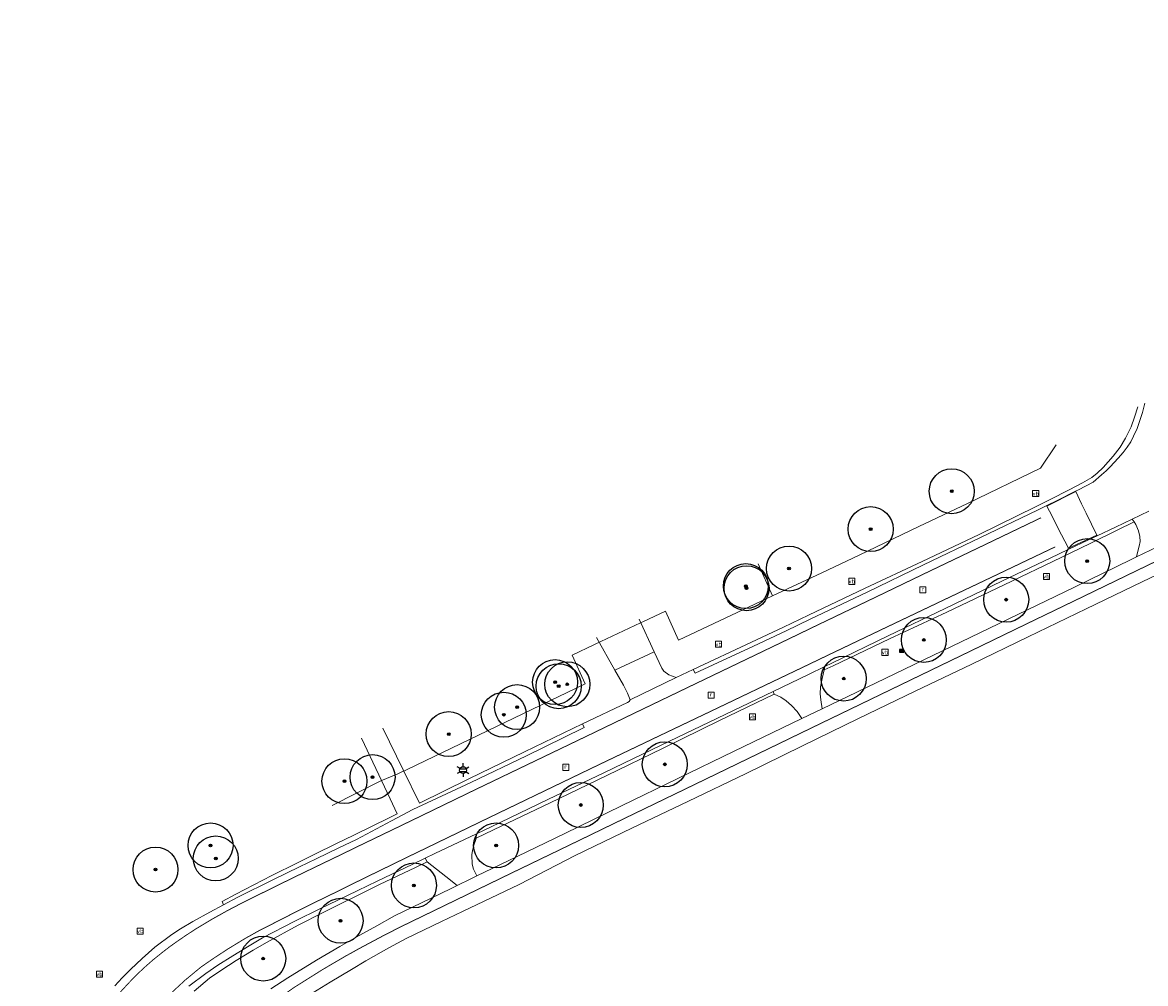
# Model space of a CAD drawing. Header units: metres. Extents: x 158617 to 160793, y 403981 to 406120.
# Tile 5 of 36: x 158658 to 158783, y 404268 to 404375. Entities that reach past the tile are written whole.
import ezdxf
from ezdxf.enums import TextEntityAlignment as Align

# ---------------------------------------------------------------- set-up
doc = ezdxf.new("R2010")
doc.units = ezdxf.units.M
doc.linetypes.add('VW-11_STREEP', pattern=[2, 1, -1])
doc.linetypes.add('VW-30270_STREEP', pattern=[3, 0.3, -2.7])
doc.layers.get('0').update_dxf_attribs({"color": 151})
for name, color, linetype, lineweight in [('B-WE-GR-BOOM-S', 90, 'Continuous', 25), ('B-WE-IE-MEUBILAIR_WEGMEUBILAIR_LICHTMAST-S', 7, 'Continuous', 25), ('B-WE-IE-MEUBILAIR_WEGMEUBILAIR_VERKEERSBORD-S', 7, 'Continuous', 25), ('B-WE-IE-TERREINAFSCHEIDING_DOORGANG-O', 210, 'Continuous', 18), ('B-WE-IE-TERREINAFSCHEIDING_KUNSTMATIG_HEKWERK-G', 20, 'IE-TERREINAFSCHEIDING_KUNSTMATIG-SO', 18), ('B-WE-RI-GWA_RIOOLPUT-S', 30, 'Continuous', 25), ('B-WE-VH-DREMPEL-O', 30, 'Continuous', 18), ('B-WE-VH-KANTVERHARDING-O', 60, 'Continuous', 18), ('B-WE-VH-MATERIAALGRENS-O', 7, 'Continuous', 18), ('B-WE-VH-VERHARDING_ASFALT-O', 252, 'Continuous', 18), ('B-WE-VW-BEWEGWIJZERING-S', 7, 'Continuous', 25), ('B-WE-VW-MARKERING_LANGS_STREEP-O', 7, 'Continuous', 18), ('B-WE-VW-MARKERING_LANGS_STREEP_11_010-G', 7, 'VW-11_STREEP', 13), ('B-WE-VW-MARKERING_LANGS_STREEP_30270_010-G', 7, 'VW-30270_STREEP', 13)]:
    doc.layers.add(name, color=color, linetype=linetype, lineweight=lineweight)
doc.styles.add('NLCS-ISO', font='NLCS-ISO.TTF')
doc.linetypes.add('IE-TERREINAFSCHEIDING_KUNSTMATIG-SO', pattern='A,4,[82,NLCS.SHX,S=0.75,R=90,X=0,Y=0],4,-2', length=10)

# ---------------------------------------------------------------- blocks, each defined once
blk = doc.blocks.new('SRI-PUT_INSPECTIEPUT_RIOOLPUT-SO')
at = {"color": 0, "linetype": 'ByBlock', "lineweight": 18}
blk.add_lwpolyline([(-1.12, -1.12), (1.12, -1.12), (1.12, 1.12), (-1.12, 1.12)], close=True, dxfattribs=at)
at = {"color": 0, "linetype": 'ByBlock', "lineweight": 18, "style": 'NLCS-ISO'}
blk.add_text('r', height=1.5, dxfattribs=at).set_placement((0, 0.28), align=Align.MIDDLE_CENTER)
blk = doc.blocks.new('SVW-BEWEGWIJZERING-SO')
h = blk.add_hatch(color=256)
h.dxf.hatch_style = 1
h.paths.add_polyline_path([(0.5, 1.3, 0.641711), (0.2, 1.2), (0.2, 0.6, -0.414214), (0.1, 0.4), (-1.8, 0.4, 0.414214), (-2, 0.2), (-2, 0), (-2, -0.2, 0.414214), (-1.8, -0.4), (0.1, -0.4, -0.414214), (0.2, -0.6), (0.2, -1.2, 0.641711), (0.5, -1.3), (1.9, -0.1, 0.458311), (1.9, 0.1)])
blk.add_lwpolyline([(-2.3, -1.5), (2.3, -1.5, 0.414214), (2.5, -1.3), (2.5, 1.3, 0.414214), (2.3, 1.5), (-2.3, 1.5, 0.414214), (-2.5, 1.3), (-2.5, -1.3, 0.414214)], format="xyb", close=True)
blk.add_lwpolyline([(-1.8, 0.4, 0.414214), (-2, 0.2), (-2, 0), (-2, -0.2, 0.414214), (-1.8, -0.4), (0.1, -0.4, -0.414214), (0.2, -0.6), (0.2, -1.2, 0.641711), (0.5, -1.3), (1.9, -0.1, 0.458311), (1.9, 0.1), (0.5, 1.3, 0.641711), (0.2, 1.2), (0.2, 0.6, -0.414214), (0.1, 0.4), (-1.8, 0.4)], format="xyb")
blk = doc.blocks.new('B-SIE-WEG_LICHTMAST-SO')
at = {"ltscale": 0.1}
for p, q in [((-1.1, 0.63), (-2.19, 1.27)), ((0, 1.27), (0, 2.53)), ((1.1, 0.63), (2.19, 1.27)), ((-1.1, -0.63), (-2.19, -1.27)), ((0, -1.27), (0, -2.53)), ((1.1, -0.63), (2.19, -1.27))]:
    blk.add_line(p, q, dxfattribs=at)
at = {"flags": 128}
for points in [[(-1.16, 0.5), (1.16, 0.5)], [(-1.16, -0.5), (1.16, -0.5)]]:
    blk.add_lwpolyline(points, dxfattribs=at)
at = {"ltscale": 0.1}
blk.add_circle((0, 0), 1.27, dxfattribs=at)
at = {"style": 'NLCS-ISO'}
blk.add_attdef('TYPE', text='', height=1.8, dxfattribs=at).set_placement((0, 2.53), align=Align.BOTTOM_CENTER)
blk = doc.blocks.new('SIE-WEG_VERKEERSBORD-SO')
at = {"color": 0, "linetype": 'ByBlock', "lineweight": 18}
blk.add_lwpolyline([(-1.125, -1.125), (1.125, -1.125), (1.125, 1.125), (-1.125, 1.125)], close=True, dxfattribs=at)
at = {"color": 0, "linetype": 'ByBlock', "lineweight": 18, "style": 'NLCS-ISO'}
blk.add_text('vb', height=1.5, dxfattribs=at).set_placement((0, 0), align=Align.MIDDLE_CENTER)
blk = doc.blocks.new('SGR-BOOM_01-flat-177')
at = {"layer": 'B-WE-GR-BOOM-S', "ltscale": 0.1}
h = blk.add_hatch(color=256, dxfattribs=at)
edge = h.paths.add_edge_path()
edge.add_arc((0, 0), 0.15, 0, 360)
at = {"layer": 'B-WE-GR-BOOM-S'}
for radius in [2.5, 0.045]:
    blk.add_circle((0, 0), radius, dxfattribs=at)
at = {"layer": 'B-WE-GR-BOOM-S', "ltscale": 0.1}
blk.add_circle((0, 0), 0.15, dxfattribs=at)
blk = doc.blocks.new('SGR-BOOM_01-flat-178')
at = {"layer": 'B-WE-GR-BOOM-S', "ltscale": 0.1}
h = blk.add_hatch(color=256, dxfattribs=at)
edge = h.paths.add_edge_path()
edge.add_arc((0, 0), 0.15, 0, 360)
at = {"layer": 'B-WE-GR-BOOM-S'}
for radius in [2.5, 0.045]:
    blk.add_circle((0, 0), radius, dxfattribs=at)
at = {"layer": 'B-WE-GR-BOOM-S', "ltscale": 0.1}
blk.add_circle((0, 0), 0.15, dxfattribs=at)
blk = doc.blocks.new('SGR-BOOM_01-flat-179')
at = {"layer": 'B-WE-GR-BOOM-S', "ltscale": 0.1}
h = blk.add_hatch(color=256, dxfattribs=at)
edge = h.paths.add_edge_path()
edge.add_arc((0, 0), 0.15, 0, 360)
at = {"layer": 'B-WE-GR-BOOM-S'}
for radius in [2.5, 0.045]:
    blk.add_circle((0, 0), radius, dxfattribs=at)
at = {"layer": 'B-WE-GR-BOOM-S', "ltscale": 0.1}
blk.add_circle((0, 0), 0.15, dxfattribs=at)
blk = doc.blocks.new('SGR-BOOM_01-flat-180')
at = {"layer": 'B-WE-GR-BOOM-S', "ltscale": 0.1}
h = blk.add_hatch(color=256, dxfattribs=at)
edge = h.paths.add_edge_path()
edge.add_arc((0, 0), 0.15, 0, 360)
at = {"layer": 'B-WE-GR-BOOM-S'}
for radius in [2.5, 0.045]:
    blk.add_circle((0, 0), radius, dxfattribs=at)
at = {"layer": 'B-WE-GR-BOOM-S', "ltscale": 0.1}
blk.add_circle((0, 0), 0.15, dxfattribs=at)
blk = doc.blocks.new('SGR-BOOM_01-flat-181')
at = {"layer": 'B-WE-GR-BOOM-S', "ltscale": 0.1}
h = blk.add_hatch(color=256, dxfattribs=at)
edge = h.paths.add_edge_path()
edge.add_arc((0, 0), 0.15, 0, 360)
at = {"layer": 'B-WE-GR-BOOM-S'}
for radius in [2.5, 0.045]:
    blk.add_circle((0, 0), radius, dxfattribs=at)
at = {"layer": 'B-WE-GR-BOOM-S', "ltscale": 0.1}
blk.add_circle((0, 0), 0.15, dxfattribs=at)
blk = doc.blocks.new('SGR-BOOM_01-flat-182')
at = {"layer": 'B-WE-GR-BOOM-S', "ltscale": 0.1}
h = blk.add_hatch(color=256, dxfattribs=at)
edge = h.paths.add_edge_path()
edge.add_arc((0, 0), 0.15, 0, 360)
at = {"layer": 'B-WE-GR-BOOM-S'}
for radius in [2.5, 0.045]:
    blk.add_circle((0, 0), radius, dxfattribs=at)
at = {"layer": 'B-WE-GR-BOOM-S', "ltscale": 0.1}
blk.add_circle((0, 0), 0.15, dxfattribs=at)
blk = doc.blocks.new('SGR-BOOM_01-flat-183')
at = {"layer": 'B-WE-GR-BOOM-S', "ltscale": 0.1}
h = blk.add_hatch(color=256, dxfattribs=at)
edge = h.paths.add_edge_path()
edge.add_arc((0, 0), 0.15, 0, 360)
at = {"layer": 'B-WE-GR-BOOM-S'}
for radius in [2.5, 0.045]:
    blk.add_circle((0, 0), radius, dxfattribs=at)
at = {"layer": 'B-WE-GR-BOOM-S', "ltscale": 0.1}
blk.add_circle((0, 0), 0.15, dxfattribs=at)
blk = doc.blocks.new('SGR-BOOM_01-flat-184')
at = {"layer": 'B-WE-GR-BOOM-S', "ltscale": 0.1}
h = blk.add_hatch(color=256, dxfattribs=at)
edge = h.paths.add_edge_path()
edge.add_arc((0, 0), 0.15, 0, 360)
at = {"layer": 'B-WE-GR-BOOM-S'}
for radius in [2.5, 0.045]:
    blk.add_circle((0, 0), radius, dxfattribs=at)
at = {"layer": 'B-WE-GR-BOOM-S', "ltscale": 0.1}
blk.add_circle((0, 0), 0.15, dxfattribs=at)
blk = doc.blocks.new('SGR-BOOM_01-flat-185')
at = {"layer": 'B-WE-GR-BOOM-S', "ltscale": 0.1}
h = blk.add_hatch(color=256, dxfattribs=at)
edge = h.paths.add_edge_path()
edge.add_arc((0, 0), 0.15, 0, 360)
at = {"layer": 'B-WE-GR-BOOM-S'}
for radius in [2.5, 0.045]:
    blk.add_circle((0, 0), radius, dxfattribs=at)
at = {"layer": 'B-WE-GR-BOOM-S', "ltscale": 0.1}
blk.add_circle((0, 0), 0.15, dxfattribs=at)
blk = doc.blocks.new('SGR-BOOM_01-flat-186')
at = {"layer": 'B-WE-GR-BOOM-S', "ltscale": 0.1}
h = blk.add_hatch(color=256, dxfattribs=at)
edge = h.paths.add_edge_path()
edge.add_arc((0, 0), 0.15, 0, 360)
at = {"layer": 'B-WE-GR-BOOM-S'}
for radius in [2.5, 0.045]:
    blk.add_circle((0, 0), radius, dxfattribs=at)
at = {"layer": 'B-WE-GR-BOOM-S', "ltscale": 0.1}
blk.add_circle((0, 0), 0.15, dxfattribs=at)
blk = doc.blocks.new('SGR-BOOM_01-flat-187')
at = {"layer": 'B-WE-GR-BOOM-S', "ltscale": 0.1}
h = blk.add_hatch(color=256, dxfattribs=at)
edge = h.paths.add_edge_path()
edge.add_arc((0, 0), 0.15, 0, 360)
at = {"layer": 'B-WE-GR-BOOM-S'}
for radius in [2.5, 0.045]:
    blk.add_circle((0, 0), radius, dxfattribs=at)
at = {"layer": 'B-WE-GR-BOOM-S', "ltscale": 0.1}
blk.add_circle((0, 0), 0.15, dxfattribs=at)
blk = doc.blocks.new('SGR-BOOM_01-flat-188')
at = {"layer": 'B-WE-GR-BOOM-S', "ltscale": 0.1}
h = blk.add_hatch(color=256, dxfattribs=at)
edge = h.paths.add_edge_path()
edge.add_arc((0, 0), 0.15, 0, 360)
at = {"layer": 'B-WE-GR-BOOM-S'}
for radius in [2.5, 0.045]:
    blk.add_circle((0, 0), radius, dxfattribs=at)
at = {"layer": 'B-WE-GR-BOOM-S', "ltscale": 0.1}
blk.add_circle((0, 0), 0.15, dxfattribs=at)
blk = doc.blocks.new('SGR-BOOM_01-flat-189')
at = {"layer": 'B-WE-GR-BOOM-S', "ltscale": 0.1}
h = blk.add_hatch(color=256, dxfattribs=at)
edge = h.paths.add_edge_path()
edge.add_arc((0, 0), 0.15, 0, 360)
at = {"layer": 'B-WE-GR-BOOM-S'}
for radius in [2.5, 0.045]:
    blk.add_circle((0, 0), radius, dxfattribs=at)
at = {"layer": 'B-WE-GR-BOOM-S', "ltscale": 0.1}
blk.add_circle((0, 0), 0.15, dxfattribs=at)
blk = doc.blocks.new('SGR-BOOM_01-flat-190')
at = {"layer": 'B-WE-GR-BOOM-S', "ltscale": 0.1}
h = blk.add_hatch(color=256, dxfattribs=at)
edge = h.paths.add_edge_path()
edge.add_arc((0, 0), 0.15, 0, 360)
at = {"layer": 'B-WE-GR-BOOM-S'}
for radius in [2.5, 0.045]:
    blk.add_circle((0, 0), radius, dxfattribs=at)
at = {"layer": 'B-WE-GR-BOOM-S', "ltscale": 0.1}
blk.add_circle((0, 0), 0.15, dxfattribs=at)
blk = doc.blocks.new('SGR-BOOM_01-flat-191')
at = {"layer": 'B-WE-GR-BOOM-S', "ltscale": 0.1}
h = blk.add_hatch(color=256, dxfattribs=at)
edge = h.paths.add_edge_path()
edge.add_arc((0, 0), 0.15, 0, 360)
at = {"layer": 'B-WE-GR-BOOM-S'}
for radius in [2.5, 0.045]:
    blk.add_circle((0, 0), radius, dxfattribs=at)
at = {"layer": 'B-WE-GR-BOOM-S', "ltscale": 0.1}
blk.add_circle((0, 0), 0.15, dxfattribs=at)
blk = doc.blocks.new('SGR-BOOM_01-flat-192')
at = {"layer": 'B-WE-GR-BOOM-S', "ltscale": 0.1}
h = blk.add_hatch(color=256, dxfattribs=at)
edge = h.paths.add_edge_path()
edge.add_arc((0, 0), 0.15, 0, 360)
at = {"layer": 'B-WE-GR-BOOM-S'}
for radius in [2.5, 0.045]:
    blk.add_circle((0, 0), radius, dxfattribs=at)
at = {"layer": 'B-WE-GR-BOOM-S', "ltscale": 0.1}
blk.add_circle((0, 0), 0.15, dxfattribs=at)
blk = doc.blocks.new('SGR-BOOM_01-flat-193')
at = {"layer": 'B-WE-GR-BOOM-S', "ltscale": 0.1}
h = blk.add_hatch(color=256, dxfattribs=at)
edge = h.paths.add_edge_path()
edge.add_arc((0, 0), 0.15, 0, 360)
at = {"layer": 'B-WE-GR-BOOM-S'}
for radius in [2.5, 0.045]:
    blk.add_circle((0, 0), radius, dxfattribs=at)
at = {"layer": 'B-WE-GR-BOOM-S', "ltscale": 0.1}
blk.add_circle((0, 0), 0.15, dxfattribs=at)
blk = doc.blocks.new('SGR-BOOM_01-flat-194')
at = {"layer": 'B-WE-GR-BOOM-S', "ltscale": 0.1}
h = blk.add_hatch(color=256, dxfattribs=at)
edge = h.paths.add_edge_path()
edge.add_arc((0, 0), 0.15, 0, 360)
at = {"layer": 'B-WE-GR-BOOM-S'}
for radius in [2.5, 0.045]:
    blk.add_circle((0, 0), radius, dxfattribs=at)
at = {"layer": 'B-WE-GR-BOOM-S', "ltscale": 0.1}
blk.add_circle((0, 0), 0.15, dxfattribs=at)
blk = doc.blocks.new('SGR-BOOM_01-flat-195')
at = {"layer": 'B-WE-GR-BOOM-S', "ltscale": 0.1}
h = blk.add_hatch(color=256, dxfattribs=at)
edge = h.paths.add_edge_path()
edge.add_arc((0, 0), 0.15, 0, 360)
at = {"layer": 'B-WE-GR-BOOM-S'}
for radius in [2.5, 0.045]:
    blk.add_circle((0, 0), radius, dxfattribs=at)
at = {"layer": 'B-WE-GR-BOOM-S', "ltscale": 0.1}
blk.add_circle((0, 0), 0.15, dxfattribs=at)
blk = doc.blocks.new('SGR-BOOM_01-flat-196')
at = {"layer": 'B-WE-GR-BOOM-S', "ltscale": 0.1}
h = blk.add_hatch(color=256, dxfattribs=at)
edge = h.paths.add_edge_path()
edge.add_arc((0, 0), 0.15, 0, 360)
at = {"layer": 'B-WE-GR-BOOM-S'}
for radius in [2.5, 0.045]:
    blk.add_circle((0, 0), radius, dxfattribs=at)
at = {"layer": 'B-WE-GR-BOOM-S', "ltscale": 0.1}
blk.add_circle((0, 0), 0.15, dxfattribs=at)
blk = doc.blocks.new('SGR-BOOM_01-flat-197')
at = {"layer": 'B-WE-GR-BOOM-S', "ltscale": 0.1}
h = blk.add_hatch(color=256, dxfattribs=at)
edge = h.paths.add_edge_path()
edge.add_arc((0, 0), 0.15, 0, 360)
at = {"layer": 'B-WE-GR-BOOM-S'}
for radius in [2.5, 0.045]:
    blk.add_circle((0, 0), radius, dxfattribs=at)
at = {"layer": 'B-WE-GR-BOOM-S', "ltscale": 0.1}
blk.add_circle((0, 0), 0.15, dxfattribs=at)
blk = doc.blocks.new('SGR-BOOM_01-flat-198')
at = {"layer": 'B-WE-GR-BOOM-S', "ltscale": 0.1}
h = blk.add_hatch(color=256, dxfattribs=at)
edge = h.paths.add_edge_path()
edge.add_arc((0, 0), 0.15, 0, 360)
at = {"layer": 'B-WE-GR-BOOM-S'}
for radius in [2.5, 0.045]:
    blk.add_circle((0, 0), radius, dxfattribs=at)
at = {"layer": 'B-WE-GR-BOOM-S', "ltscale": 0.1}
blk.add_circle((0, 0), 0.15, dxfattribs=at)
blk = doc.blocks.new('SGR-BOOM_01-flat-199')
at = {"layer": 'B-WE-GR-BOOM-S', "ltscale": 0.1}
h = blk.add_hatch(color=256, dxfattribs=at)
edge = h.paths.add_edge_path()
edge.add_arc((0, 0), 0.15, 0, 360)
at = {"layer": 'B-WE-GR-BOOM-S'}
for radius in [2.5, 0.045]:
    blk.add_circle((0, 0), radius, dxfattribs=at)
at = {"layer": 'B-WE-GR-BOOM-S', "ltscale": 0.1}
blk.add_circle((0, 0), 0.15, dxfattribs=at)
blk = doc.blocks.new('SGR-BOOM_01-flat-200')
at = {"layer": 'B-WE-GR-BOOM-S', "ltscale": 0.1}
h = blk.add_hatch(color=256, dxfattribs=at)
edge = h.paths.add_edge_path()
edge.add_arc((0, 0), 0.15, 0, 360)
at = {"layer": 'B-WE-GR-BOOM-S'}
for radius in [2.5, 0.045]:
    blk.add_circle((0, 0), radius, dxfattribs=at)
at = {"layer": 'B-WE-GR-BOOM-S', "ltscale": 0.1}
blk.add_circle((0, 0), 0.15, dxfattribs=at)
blk = doc.blocks.new('SGR-BOOM_01-flat-201')
at = {"layer": 'B-WE-GR-BOOM-S', "ltscale": 0.1}
h = blk.add_hatch(color=256, dxfattribs=at)
edge = h.paths.add_edge_path()
edge.add_arc((0, 0), 0.15, 0, 360)
at = {"layer": 'B-WE-GR-BOOM-S'}
for radius in [2.5, 0.045]:
    blk.add_circle((0, 0), radius, dxfattribs=at)
at = {"layer": 'B-WE-GR-BOOM-S', "ltscale": 0.1}
blk.add_circle((0, 0), 0.15, dxfattribs=at)
blk = doc.blocks.new('SGR-BOOM_01-flat-202')
at = {"layer": 'B-WE-GR-BOOM-S', "ltscale": 0.1}
h = blk.add_hatch(color=256, dxfattribs=at)
edge = h.paths.add_edge_path()
edge.add_arc((0, 0), 0.15, 0, 360)
at = {"layer": 'B-WE-GR-BOOM-S'}
for radius in [2.5, 0.045]:
    blk.add_circle((0, 0), radius, dxfattribs=at)
at = {"layer": 'B-WE-GR-BOOM-S', "ltscale": 0.1}
blk.add_circle((0, 0), 0.15, dxfattribs=at)

msp = doc.modelspace()

# ---------------------------------------------------------------- linework, layer by layer
at = {"layer": 'B-WE-IE-TERREINAFSCHEIDING_DOORGANG-O'}
for points in [[(158722.09, 404305.38), (158722.76, 404305.7), (158727.18, 404307.78), (158727.51, 404307.93)], [(158698.33, 404290.22), (158700.19, 404291.02), (158700.66, 404291.23), (158700.88, 404291.32), (158701.26, 404291.49)]]:
    msp.add_lwpolyline(points, dxfattribs=at)
at = {"layer": 'B-WE-IE-TERREINAFSCHEIDING_KUNSTMATIG_HEKWERK-G', "ltscale": 0.2, "flags": 128}
for points in [[(158727.51, 404307.93), (158729.95, 404309.08), (158731.41, 404305.85), (158741.85, 404310.81), (158747.36, 404313.37), (158751.49, 404315.33), (158758.13, 404318.49), (158763.56, 404321.05), (158771.68, 404324.98), (158773.39, 404327.6)], [(158741.85, 404310.81), (158740.27, 404314.34)], [(158701.26, 404291.49), (158721.04, 404301.01), (158719.59, 404304.21), (158722.09, 404305.38)], [(158692.9, 404287.47), (158698.33, 404290.22)]]:
    msp.add_lwpolyline(points, dxfattribs=at)
at = {"layer": 'B-WE-VH-DREMPEL-O'}
msp.add_lwpolyline([(158777.91, 404317.53), (158774.76, 404316.08), (158773.58, 404318.37), (158772.95, 404319.65), (158772.38, 404320.77), (158775.59, 404322.38), (158776.23, 404321.04), (158776.73, 404319.99), (158777.91, 404317.53)], dxfattribs=at)
at = {"layer": 'B-WE-VH-KANTVERHARDING-O'}
for points in [[(158733.05, 404302.59), (158739.52, 404305.63), (158743.07, 404307.31), (158745.85, 404308.63), (158752.16, 404311.65), (158758.49, 404314.63), (158764.84, 404317.63), (158771.12, 404320.69), (158772.73, 404321.49), (158774.85, 404322.59), (158776.32, 404323.35), (158777.36, 404323.97), (158777.95, 404324.44), (158778.62, 404325.08), (158779.76, 404326.32), (158780.54, 404327.33), (158781.13, 404328.33), (158781.74, 404329.6), (158782.12, 404330.66), (158782.47, 404331.8)], [(158782.07, 404319.02), (158780.17, 404318.08), (158777.27, 404316.66), (158773.98, 404315.05), (158767.61, 404312.01), (158761.24, 404308.98), (158754.89, 404306.03), (158748.61, 404303.03), (158747.62, 404302.56)], [(158782.07, 404319.02), (158782.26, 404318.72), (158782.56, 404318.04), (158782.71, 404317.41), (158782.73, 404316.85), (158782.63, 404316.3), (158782.39, 404315.32), (158782.34, 404315.12)], [(158727.04, 404308.2), (158728.71, 404304.58), (158729.56, 404302.74), (158729.77, 404302.42), (158730.33, 404302.02), (158731.16, 404301.7)], [(158726.03, 404299.24), (158725.73, 404299.97), (158725.28, 404300.87), (158724.34, 404302.53), (158722.29, 404306.17)], [(158747.62, 404302.56), (158747.37, 404301.61), (158747.2, 404300.67), (158747.18, 404299.89), (158747.25, 404299.23), (158747.39, 404298.25)], [(158742.06, 404299.88), (158735.97, 404296.92), (158729.7, 404293.87), (158723.46, 404290.82), (158717.13, 404287.77), (158710.85, 404284.77), (158708.92, 404283.85)], [(158742.06, 404299.88), (158742.8, 404299.53), (158743.39, 404299.13), (158743.99, 404298.6), (158744.59, 404297.93), (158745.12, 404297.16)], [(158702.6, 404287.76), (158700.81, 404291.45), (158698.54, 404296.09)], [(158720.74, 404296.55), (158714.29, 404293.45), (158708.11, 404290.45), (158702.6, 404287.76)], [(158700.14, 404286.56), (158699.35, 404288.23), (158696.18, 404294.97)], [(158700.14, 404286.56), (158699.32, 404286.16), (158695.3, 404284.2), (158693.4, 404283.26), (158690.9, 404282.03), (158689.05, 404281.11), (158686.19, 404279.69), (158682.2, 404277.63), (158680.68, 404276.81), (158680.82, 404276.44)], [(158708.92, 404283.85), (158708.83, 404283.58), (158708.66, 404283.09), (158708.5, 404282.47), (158708.45, 404282), (158708.47, 404280.96), (158708.63, 404280.41), (158709, 404279.65)], [(158703.48, 404281.24), (158702.16, 404280.61), (158698.17, 404278.69), (158695.94, 404277.59), (158693.74, 404276.5), (158691.9, 404275.57), (158689.12, 404274.17), (158685.62, 404272.27), (158684.12, 404271.41), (158682.23, 404270.26), (158680.51, 404269.13), (158679.26, 404268.27), (158677.57, 404266.86)], [(158703.48, 404281.24), (158705.55, 404279.58), (158706.8, 404278.58)]]:
    msp.add_lwpolyline(points, dxfattribs=at)
at = {"layer": 'B-WE-VH-MATERIAALGRENS-O'}
for points in [[(158781.86, 404319.33), (158782.07, 404319.02)], [(158724.34, 404302.53), (158728.71, 404304.58)], [(158747.67, 404302.93), (158747.62, 404302.56)], [(158742.06, 404299.88), (158741.93, 404300.17)]]:
    msp.add_lwpolyline(points, dxfattribs=at)
at = {"layer": 'B-WE-VH-VERHARDING_ASFALT-O'}
for points in [[(158668.73, 404267.43), (158669.56, 404268.32), (158670.48, 404269.24), (158671.78, 404270.48), (158673.2, 404271.73), (158675.08, 404273.14), (158676.03, 404273.76), (158677.41, 404274.57), (158679.32, 404275.63), (158680.82, 404276.44), (158682.36, 404277.26), (158686.39, 404279.26), (158689.29, 404280.67), (158691.13, 404281.55), (158693.64, 404282.76), (158695.61, 404283.7), (158699.51, 404285.78), (158701.86, 404287.03), (158708.33, 404290.05), (158714.5, 404293.02), (158720.79, 404296.09), (158720.92, 404296.16), (158720.74, 404296.55), (158725.74, 404298.93), (158725.91, 404299.06), (158726.03, 404299.24), (158726.03, 404299.24), (158731.16, 404301.7), (158733.05, 404302.59), (158733.05, 404302.59), (158733.27, 404302.19), (158739.74, 404305.19), (158743.37, 404306.91), (158746.07, 404308.19), (158752.4, 404311.22), (158758.66, 404314.24), (158765, 404317.27), (158771.32, 404320.32), (158772.38, 404320.84), (158773.51, 404321.39), (158775.56, 404322.43), (158775.88, 404322.59), (158777.53, 404323.43), (158778.45, 404324.24), (158778.95, 404324.69), (158779.42, 404325.13), (158780.29, 404326.09), (158780.87, 404326.75), (158781.31, 404327.32), (158781.69, 404327.91), (158782.01, 404328.53), (158782.4, 404329.41), (158782.75, 404330.39), (158782.99, 404331.17), (158783.26, 404332.23)], [(158783.72, 404320.21), (158781.86, 404319.33), (158779.99, 404318.44), (158777.95, 404317.47), (158777.01, 404317.02), (158774.81, 404315.97), (158773.67, 404315.43), (158767.35, 404312.41), (158761.06, 404309.38), (158754.74, 404306.34), (158748.45, 404303.3), (158747.67, 404302.93), (158745.86, 404302.06), (158741.93, 404300.17), (158729.48, 404294.18), (158723.19, 404291.17), (158716.87, 404288.15), (158710.59, 404285.13), (158708.94, 404284.34), (158704.32, 404282.13), (158703.25, 404281.62), (158701.88, 404280.96), (158697.91, 404279.07), (158695.76, 404278.03), (158693.52, 404276.95), (158691.6, 404276.03), (158688.76, 404274.64), (158685.17, 404272.79), (158683.66, 404271.89), (158681.85, 404270.78), (158680.21, 404269.72), (158678.87, 404268.82), (158676.96, 404267.39)], [(158686.08, 404267.11), (158687.98, 404268.34), (158691.15, 404270.28), (158693.74, 404271.8), (158695.58, 404272.84), (158697.86, 404274.11), (158699.85, 404275.2), (158703.84, 404277.14), (158706.13, 404278.26), (158709, 404279.65), (158712.46, 404281.32), (158718.76, 404284.38), (158725.07, 404287.45), (158731.33, 404290.49), (158737.6, 404293.54), (158743.97, 404296.61), (158745.12, 404297.16), (158747.39, 404298.25), (158750.23, 404299.62), (158756.55, 404302.65), (158762.85, 404305.68), (158769.16, 404308.72), (158775.45, 404311.77), (158781.75, 404314.84), (158782.34, 404315.12), (158785.44, 404316.61)], [(158789.33, 404315.39), (158782.95, 404312.34), (158776.74, 404309.34), (158770.31, 404306.25), (158764.04, 404303.18), (158757.74, 404300.18), (158751.44, 404297.15), (158748.32, 404295.63), (158745.14, 404294.07), (158738.87, 404291), (158732.54, 404287.98), (158726.22, 404284.98), (158719.91, 404281.91), (158713.71, 404278.69), (158707.38, 404275.69), (158705.06, 404274.58), (158701.12, 404272.7), (158699.19, 404271.66), (158696.65, 404270.22), (158695.04, 404269.26), (158692.67, 404267.83), (158689.78, 404266.08)]]:
    msp.add_lwpolyline(points, dxfattribs=at)
at = {"layer": 'B-WE-VW-MARKERING_LANGS_STREEP-O', "flags": 128}
for points in [[(158708.92, 404283.85), (158708.94, 404284.34)], [(158703.25, 404281.62), (158703.48, 404281.24)]]:
    msp.add_lwpolyline(points, dxfattribs=at)
at = {"layer": 'B-WE-VW-MARKERING_LANGS_STREEP_11_010-G', "const_width": 0.1, "flags": 128}
for points in [[(158658.54, 404219.62), (158658.52, 404221.94), (158658.52, 404225.35), (158658.59, 404229.17), (158658.71, 404232.33), (158658.8, 404234.48), (158658.93, 404237.04), (158659.09, 404239.76), (158659.24, 404241.8), (158659.36, 404243.14), (158659.49, 404244.29), (158659.76, 404245.89), (158660.15, 404247.83), (158660.54, 404249.49), (158660.9, 404250.83), (158661.36, 404252.28), (158661.87, 404253.83), (158662.47, 404255.42), (158662.98, 404256.63), (158663.51, 404257.86), (158664.41, 404259.67), (158665.02, 404260.75), (158665.71, 404261.86), (158666.58, 404263.18), (158667.32, 404264.21), (158668.25, 404265.43), (158668.9, 404266.22), (158669.47, 404266.87), (158670.31, 404267.78), (158671.16, 404268.66), (158672.09, 404269.53), (158672.94, 404270.28), (158673.98, 404271.12), (158674.86, 404271.8), (158675.72, 404272.41), (158676.55, 404272.98), (158677.71, 404273.74), (158679.68, 404274.92), (158681.28, 404275.81), (158682.77, 404276.59), (158686.7, 404278.54), (158689.53, 404279.92), (158691.44, 404280.84), (158693.93, 404282.04), (158695.92, 404283.01), (158699.95, 404284.95), (158702.33, 404286.1), (158708.6, 404289.14), (158714.93, 404292.18), (158721.22, 404295.2), (158727.52, 404298.24), (158733.86, 404301.29), (158740.15, 404304.31), (158743.71, 404306.02), (158746.46, 404307.35), (158752.78, 404310.38), (158759.09, 404313.42), (158765.4, 404316.44), (158771.73, 404319.48)], [(158773.3, 404316.24), (158766.97, 404313.22), (158760.64, 404310.21), (158754.32, 404307.2), (158748.02, 404304.19), (158745.42, 404302.94), (158741.69, 404301.16), (158735.38, 404298.14), (158729.05, 404295.12), (158722.71, 404292.09), (158716.44, 404289.07), (158710.13, 404286.03), (158703.85, 404282.99), (158701.47, 404281.84), (158697.51, 404279.91), (158695.32, 404278.84), (158693.14, 404277.76), (158691.21, 404276.82), (158688.47, 404275.45), (158684.71, 404273.53), (158683.21, 404272.69), (158681.34, 404271.55), (158679.79, 404270.54), (158678.3, 404269.51), (158676.56, 404268.07), (158675.12, 404266.74), (158674.01, 404265.57), (158672.84, 404264.2), (158672.14, 404263.33), (158671.17, 404262.01), (158670.33, 404260.7), (158669.41, 404259.25), (158668.57, 404257.62), (158667.28, 404254.84), (158666.5, 404253.04), (158665.62, 404250.82), (158664.65, 404247.94), (158664.1, 404246.11), (158663.41, 404243.57), (158663.04, 404241.93), (158662.63, 404239.04), (158662.36, 404236.52), (158662.19, 404234.08), (158662.11, 404231.97), (158662.05, 404229.15), (158662.08, 404225.43), (158662.11, 404222.03), (158662.15, 404219.63)]]:
    msp.add_lwpolyline(points, dxfattribs=at)
at = {"layer": 'B-WE-VW-MARKERING_LANGS_STREEP_30270_010-G', "const_width": 0.1, "flags": 128}
msp.add_lwpolyline([(158671.9, 404066.73), (158672.2, 404069.74), (158672.34, 404071.67), (158672.58, 404075.2), (158672.63, 404077.31), (158672.65, 404079.16), (158672.69, 404082.2), (158672.66, 404085.78), (158672.59, 404089.25), (158672.38, 404096.26), (158672.14, 404103.25), (158671.89, 404110.25), (158671.66, 404117.27), (158671.41, 404124.28), (158671.18, 404131.28), (158670.94, 404138.27), (158670.7, 404145.24), (158670.45, 404152.27), (158670.2, 404159.26), (158669.96, 404166.13), (158669.72, 404173.14), (158669.49, 404180.15), (158669.26, 404187.22), (158669.02, 404194.21), (158668.79, 404201.2), (158668.56, 404208.2), (158668.34, 404215.2), (158668.15, 404222.19), (158668.13, 404225.59), (158668.22, 404229.07), (158668.37, 404231.08), (158668.64, 404233.22), (158669.02, 404235.54), (158669.42, 404237.73), (158669.92, 404240.08), (158670.47, 404242.29), (158671.03, 404244.3), (158671.62, 404246.17), (158672.4, 404248.41), (158673.12, 404250.41), (158674.03, 404252.4), (158675.1, 404254.38), (158675.81, 404255.57), (158676.67, 404256.76), (158677.82, 404258.19), (158678.83, 404259.3), (158680.5, 404260.93), (158681.97, 404262.26), (158683.53, 404263.53), (158684.93, 404264.62), (158686.7, 404265.88), (158688.7, 404267.27), (158691.85, 404269.25), (158694.36, 404270.72), (158696.08, 404271.67), (158698.48, 404272.95), (158700.49, 404273.98), (158704.45, 404275.9), (158706.74, 404277.01), (158713.03, 404280.06), (158719.35, 404283.11), (158725.66, 404286.17), (158731.95, 404289.21), (158738.27, 404292.27), (158744.53, 404295.3), (158747.65, 404296.81), (158750.86, 404298.36), (158757.17, 404301.41), (158763.46, 404304.45), (158769.73, 404307.49), (158776.05, 404310.54), (158782.37, 404313.6), (158788.63, 404316.63), (158794.94, 404319.69), (158800.97, 404322.6), (158807.25, 404325.65), (158813.57, 404328.7), (158819.89, 404331.76), (158826.17, 404334.8), (158832.45, 404337.84), (158838.75, 404340.87), (158845.08, 404343.92), (158848.63, 404345.6), (158851.13, 404346.75), (158853.18, 404347.66), (158855.36, 404348.59), (158857.57, 404349.5), (158859.64, 404350.32), (158861.51, 404351.02), (158864.12, 404351.99), (158866.07, 404352.67), (158868.16, 404353.4), (158870.71, 404354.25), (158872.63, 404354.85), (158874.9, 404355.55), (158877.08, 404356.21), (158879.47, 404356.89), (158881.73, 404357.49), (158883.84, 404358.04), (158885.77, 404358.51), (158887.45, 404358.89), (158890.67, 404359.58), (158897.41, 404361), (158904.27, 404362.43), (158911.18, 404363.87), (158918.03, 404365.29), (158924.84, 404366.71), (158931.69, 404368.14), (158938.55, 404369.56), (158945.35, 404370.98), (158952.19, 404372.39), (158959.07, 404373.79), (158962.83, 404374.5), (158965.88, 404374.99), (158968.42, 404375.27), (158970.73, 404375.47), (158972.73, 404375.6), (158974.74, 404375.68), (158977.03, 404375.73), (158979.16, 404375.72), (158980.97, 404375.68), (158983.27, 404375.58), (158985.93, 404375.4), (158987.51, 404375.25), (158989.41, 404375.04), (158991.08, 404374.82), (158992.77, 404374.56), (158994.03, 404374.34), (158995.26, 404374.09), (158997.44, 404373.62), (158999.41, 404373.14), (159000.98, 404372.74), (159003.44, 404372.06), (159005.96, 404371.33), (159009.32, 404370.27), (159012.52, 404369.23), (159019.19, 404367.05), (159025.73, 404364.9), (159032.37, 404362.72), (159039.06, 404360.51), (159045.68, 404358.33), (159052.35, 404356.13), (159059.03, 404353.94), (159065.68, 404351.76), (159072.31, 404349.59), (159078.97, 404347.4), (159085.63, 404345.22), (159092.28, 404343.04), (159098.93, 404340.85), (159105.57, 404338.66), (159108.64, 404337.62), (159111.59, 404336.65), (159115.33, 404335.43), (159121.97, 404333.25), (159128.59, 404331.07), (159132.43, 404329.8), (159135.26, 404328.87), (159138.23, 404327.89), (159141.91, 404326.68), (159145.69, 404325.44), (159148.73, 404324.48), (159150.88, 404323.83), (159153.05, 404323.21), (159154.47, 404322.82), (159156.09, 404322.43), (159158.06, 404322.03), (159159.75, 404321.72), (159161.39, 404321.46), (159163.01, 404321.31), (159165, 404321.23), (159166.8, 404321.21), (159168.33, 404321.28), (159169.41, 404321.35), (159170.62, 404321.46), (159172.15, 404321.63), (159174.01, 404321.91), (159175.83, 404322.2), (159177.94, 404322.61), (159180.01, 404323.08), (159182.08, 404323.58), (159183.62, 404323.99), (159185.22, 404324.41), (159187.37, 404325.03), (159190.07, 404325.85), (159192.01, 404326.45), (159198.76, 404328.51), (159205.47, 404330.56), (159212.09, 404332.58), (159218.79, 404334.63), (159223, 404335.93), (159225.73, 404336.8), (159227.56, 404337.41), (159229.3, 404338.02), (159232.57, 404339.18), (159234.74, 404340.02), (159236.97, 404340.9), (159239.09, 404341.78), (159241.73, 404342.92), (159243.82, 404343.85), (159245.49, 404344.6), (159248.77, 404346.16), (159251.89, 404347.71), (159254.09, 404348.84), (159256.01, 404349.84), (159256.98, 404350.38), (159258.04, 404351.01), (159258.87, 404351.55), (159259.63, 404352.07), (159260.55, 404352.75), (159261.37, 404353.45), (159263.66, 404355.41), (159265.72, 404356.9), (159267.53, 404358.07), (159269.67, 404359.33), (159271.5, 404360.36), (159272.87, 404361.11), (159275.82, 404362.69), (159278.82, 404364.22), (159282.09, 404365.83), (159288.39, 404368.95), (159294.52, 404372.05), (159300.7, 404375.25), (159306.98, 404378.44), (159308.29, 404379.11), (159313.21, 404381.64), (159315.62, 404382.9), (159317.5, 404383.87), (159319.4, 404384.83), (159320.79, 404385.52), (159322.54, 404386.34), (159324.78, 404387.33), (159328.25, 404388.77), (159332.29, 404390.42), (159338.81, 404393.09), (159345.66, 404395.83), (159348.98, 404397.17), (159350.74, 404397.89), (159352.18, 404398.52), (159353.24, 404399), (159354.55, 404399.6), (159356, 404400.34), (159357.26, 404401.06), (159358.53, 404401.82), (159359.73, 404402.59), (159361.31, 404403.7), (159362.78, 404404.83), (159364.85, 404406.52), (159365.57, 404407.19), (159366.27, 404407.85), (159367.56, 404409.16), (159369.83, 404411.51), (159374.82, 404416.71), (159379.64, 404421.72), (159384.55, 404426.83), (159387.78, 404430.2), (159389.39, 404431.87), (159394.21, 404436.89), (159399.04, 404441.93), (159404.02, 404447.1), (159408.95, 404452.26), (159413.47, 404456.99), (159418.14, 404461.92), (159424.32, 404468.54), (159427.46, 404471.96), (159431.48, 404476.39), (159433.69, 404478.84), (159436.08, 404481.51), (159438.3, 404484.02), (159440.24, 404486.23), (159442.14, 404488.4), (159443.88, 404490.43), (159446.34, 404493.31), (159448.67, 404496.04), (159450.19, 404497.83), (159451.49, 404499.38), (159452.83, 404500.97), (159454.64, 404503.17), (159455.65, 404504.4), (159456.9, 404505.93), (159459.16, 404508.65), (159461.64, 404511.64), (159463.96, 404514.44), (159466.65, 404517.68), (159470.89, 404522.79), (159473.87, 404526.38), (159477.07, 404530.26), (159479.91, 404533.7), (159483.32, 404537.81), (159486.03, 404541.09), (159489.04, 404544.73), (159491.8, 404548.07), (159495.01, 404551.95), (159497.89, 404555.42), (159501.42, 404559.66), (159503.62, 404562.31), (159505.19, 404564.2), (159507.32, 404566.76), (159509.51, 404569.42), (159512.72, 404573.35), (159515.22, 404576.47), (159517, 404578.7), (159518.83, 404581.03), (159521.64, 404584.68), (159523.8, 404587.52), (159527.15, 404592.03), (159529.96, 404595.87), (159532, 404598.71), (159534.75, 404602.61), (159536.1, 404604.55), (159537.84, 404607.05), (159539.68, 404609.76), (159541.7, 404612.71), (159543.72, 404615.72), (159545.2, 404617.98), (159547.4, 404621.38), (159548.72, 404623.44), (159550.95, 404626.99), (159552.05, 404628.74), (159553.43, 404630.96), (159555.45, 404634.24), (159557.27, 404637.24), (159559, 404640.17), (159560.59, 404642.86), (159562.2, 404645.65), (159563.01, 404647.08), (159563.95, 404648.72), (159565.51, 404651.49), (159567.32, 404654.75), (159569.8, 404659.28), (159572.36, 404664), (159575.5, 404669.8), (159578.74, 404675.8), (159580.43, 404678.94), (159581.72, 404681.36), (159583.5, 404684.67), (159585.74, 404688.84), (159588.15, 404693.31), (159590.45, 404697.55), (159593.41, 404703.04), (159596.14, 404708.12), (159597.74, 404711.09), (159599.41, 404714.18), (159602.72, 404720.32), (159604.35, 404723.33), (159605.76, 404725.96), (159607.18, 404728.58), (159608.32, 404730.7), (159610.17, 404734.14), (159611.48, 404736.57), (159614.09, 404741.4), (159616.89, 404746.59), (159617.36, 404747.46), (159618.06, 404748.76), (159619.37, 404751.19), (159621.12, 404754.42), (159623.09, 404758.07), (159624.91, 404761.44), (159626.68, 404764.74), (159628.61, 404768.29), (159630.19, 404771.19), (159632.44, 404775.23), (159633.8, 404777.62), (159635.66, 404780.87), (159637.51, 404784.01), (159639.23, 404786.9), (159642.22, 404791.92), (159643.9, 404794.66), (159646.37, 404798.66), (159648, 404801.22), (159649.32, 404803.25), (159650.3, 404804.88), (159653.42, 404809.67), (159654.05, 404810.62), (159655.84, 404813.34), (159658.17, 404816.89), (159660.32, 404820.13), (159662.37, 404823.23), (159664.22, 404826), (159666.81, 404829.78), (159670.21, 404834.68), (159672.06, 404837.31), (159673.21, 404838.92), (159675.01, 404841.42), (159677.27, 404844.56), (159679.47, 404847.56), (159680.93, 404849.53), (159682.46, 404851.58), (159684.32, 404854.05), (159685.68, 404855.87), (159688.56, 404859.68), (159691.73, 404863.88), (159694.55, 404867.58), (159696.99, 404870.8), (159700.08, 404874.79), (159703.64, 404879.35), (159706.52, 404883.01), (159708.98, 404886.1), (159713.67, 404891.95), (159717.3, 404896.32), (159719.36, 404898.78), (159720.76, 404900.45), (159722.65, 404902.66), (159724.59, 404904.91), (159726.81, 404907.46), (159729.36, 404910.3), (159731.42, 404912.57), (159733.89, 404915.23), (159735.74, 404917.15), (159737.36, 404918.76), (159740.05, 404921.32), (159741.28, 404922.45), (159742.99, 404923.98), (159746.06, 404926.73), (159748.98, 404929.31), (159751.52, 404931.56), (159754.75, 404934.44), (159759.56, 404938.7), (159762.43, 404941.26), (159764.15, 404942.79), (159768.12, 404946.31), (159770.82, 404948.71), (159774.4, 404951.85), (159775.55, 404952.84), (159776.52, 404953.65), (159777.48, 404954.45), (159778.36, 404955.08), (159779.13, 404955.57), (159780.13, 404956.07), (159781.14, 404956.58), (159781.85, 404956.88), (159782.78, 404957.26), (159783.72, 404957.59), (159784.69, 404957.92), (159786.02, 404958.38), (159787.16, 404958.81), (159788.25, 404959.23), (159789.25, 404959.68), (159789.98, 404960.07), (159790.59, 404960.42), (159790.71, 404960.49), (159791.05, 404960.7), (159791.53, 404961), (159792.26, 404961.54), (159793.02, 404962.13), (159793.73, 404962.75), (159794.38, 404963.37), (159795.25, 404964.26), (159796.12, 404965.16), (159797.05, 404966.2), (159797.77, 404967.04), (159798.49, 404967.91), (159799, 404968.59), (159799.38, 404969.24), (159799.64, 404969.85), (159799.77, 404970.17), (159800.04, 404970.89), (159800.27, 404971.55), (159800.46, 404972.2), (159800.68, 404973.08), (159801.38, 404975.81), (159801.84, 404977.4), (159802.33, 404978.88), (159802.69, 404979.8), (159803.16, 404980.8), (159804.06, 404982.52), (159805.52, 404985.29), (159807.34, 404988.69), (159810.61, 404994.85), (159813.91, 405001.02), (159817.23, 405007.22), (159820.52, 405013.39), (159823.81, 405019.54), (159827.1, 405025.7), (159830.39, 405031.87), (159833.7, 405038.07), (159836.99, 405044.22), (159838.66, 405047.34), (159840.29, 405050.38), (159843.63, 405056.63), (159846.93, 405062.8), (159850.22, 405068.95), (159853.53, 405075.13), (159856.82, 405081.3), (159860.12, 405087.47), (159863.43, 405093.68), (159866.71, 405099.81), (159870.02, 405106), (159873.35, 405112.24), (159876.65, 405118.4), (159879.94, 405124.55), (159883.22, 405130.69), (159886.52, 405136.86), (159888.27, 405140.14), (159889.81, 405143.01), (159891.56, 405146.29), (159893.13, 405149.24), (159896.39, 405155.34), (159899.7, 405161.54), (159902.99, 405167.71), (159906.29, 405173.89), (159909.59, 405180.07), (159912.9, 405186.27), (159916.17, 405192.42), (159918.16, 405196.2), (159919.42, 405198.65), (159921.1, 405201.97), (159922.65, 405205.07), (159923.87, 405207.54), (159925.71, 405211.36), (159927.18, 405214.45), (159928.72, 405217.68), (159930.11, 405220.65), (159931.68, 405224.03), (159933.15, 405227.23), (159934.58, 405230.39), (159936.03, 405233.67), (159937.42, 405236.8), (159938.95, 405240.28), (159940.29, 405243.33), (159941.69, 405246.59), (159943.02, 405249.78), (159944.29, 405252.92), (159945.62, 405256.31), (159948.17, 405262.81), (159950.74, 405269.4), (159953.29, 405275.92), (159955.84, 405282.44), (159958.38, 405288.95), (159960.94, 405295.5), (159963.48, 405302.03), (159966.02, 405308.55), (159968.56, 405315.09), (159971.25, 405321.96), (159973.69, 405328.26), (159976.23, 405334.78), (159978.79, 405341.3), (159981.32, 405347.82), (159983.87, 405354.37), (159986.41, 405360.89), (159988.94, 405367.41), (159991.47, 405373.95), (159994, 405380.47), (159996.53, 405387.01), (159999.08, 405393.55), (160001.59, 405400.04), (160004.11, 405406.56), (160006.64, 405413.07), (160009.19, 405419.64), (160011.72, 405426.13), (160014.25, 405432.66), (160016.81, 405439.2), (160019.33, 405445.7), (160021.86, 405452.29), (160024.38, 405458.77), (160026.92, 405465.3), (160029.46, 405471.84), (160032, 405478.35), (160034.53, 405484.85), (160037.06, 405491.41), (160039.6, 405497.97), (160042.11, 405504.47), (160044.65, 405511.02), (160047.17, 405517.54), (160049.7, 405524.06), (160052.24, 405530.58), (160054.79, 405537.12), (160057.3, 405543.6), (160059.86, 405550.16), (160062.41, 405556.69), (160064.95, 405563.22), (160066.23, 405566.52), (160067.47, 405569.73), (160070.02, 405576.28), (160072.52, 405582.69), (160075.07, 405589.22), (160077.63, 405595.8), (160080.17, 405602.32), (160082.72, 405608.84), (160085.27, 405615.38), (160087.82, 405621.9), (160090.37, 405628.44), (160092.92, 405634.94), (160095.46, 405641.45), (160098.02, 405647.98), (160100.55, 405654.46), (160103.12, 405660.98), (160105.7, 405667.54), (160107.01, 405670.88), (160108.25, 405674.04), (160110.82, 405680.57), (160112.24, 405684.14), (160113.4, 405687.09), (160114.63, 405690.13), (160116, 405693.48), (160117.41, 405696.76), (160118.76, 405699.88), (160120.18, 405703.09), (160121.61, 405706.22), (160122.95, 405709.13), (160124.72, 405712.9), (160126.05, 405715.71), (160127.73, 405719.24), (160129.03, 405721.95), (160130.39, 405724.79), (160132.21, 405728.51), (160133.5, 405731.1), (160135.11, 405734.25), (160136.72, 405737.18), (160138.1, 405739.54), (160140.09, 405742.78), (160142.03, 405745.72), (160143.99, 405748.6), (160145.75, 405751.08), (160147.88, 405754.03), (160150.14, 405757.1), (160152.08, 405759.63), (160154.64, 405762.86), (160156.28, 405764.86), (160157.93, 405766.83), (160159.16, 405768.28), (160160.81, 405770.14), (160162.18, 405771.65), (160163.44, 405773.02), (160165.42, 405775.13), (160167.49, 405777.24), (160169.75, 405779.52), (160172.19, 405781.93), (160174.51, 405784.14), (160177.01, 405786.44), (160179.64, 405788.81), (160182.11, 405790.98), (160184.71, 405793.23), (160187.1, 405795.22), (160189.7, 405797.34), (160192.4, 405799.46), (160195.25, 405801.61), (160198.19, 405803.77), (160200.98, 405805.7), (160203.67, 405807.52), (160206.39, 405809.31), (160208.92, 405810.92), (160212.28, 405813), (160218.32, 405816.55), (160224.51, 405820.08), (160230.57, 405823.55), (160236.63, 405827.02), (160242.72, 405830.51), (160248.81, 405834.01), (160254.82, 405837.45), (160260.89, 405840.93), (160266.95, 405844.39), (160273.06, 405847.9), (160279.15, 405851.39), (160285.19, 405854.86), (160291.28, 405858.35), (160297.33, 405861.82), (160303.42, 405865.31), (160309.5, 405868.8), (160315.57, 405872.28), (160321.67, 405875.77), (160327.73, 405879.24), (160333.76, 405882.69), (160339.89, 405886.21), (160345.95, 405889.68), (160351.97, 405893.15), (160358.03, 405896.63), (160364.15, 405900.14), (160370.21, 405903.61), (160373.02, 405905.24), (160376.2, 405907.08), (160379.1, 405908.81), (160382.45, 405910.87), (160385.06, 405912.53), (160388.37, 405914.75), (160391.1, 405916.66), (160394.45, 405919.13), (160397.25, 405921.34), (160399.88, 405923.5), (160402.55, 405925.82), (160405.38, 405928.4), (160407.88, 405930.79), (160410.49, 405933.4), (160412.94, 405935.99), (160415.43, 405938.77), (160417.45, 405941.12), (160420.04, 405944.23), (160422.37, 405947.16), (160424.51, 405950.05), (160426.42, 405952.75), (160428.43, 405955.81), (160430.4, 405958.95), (160432.33, 405962.2), (160433.88, 405964.92), (160435.75, 405968.33), (160437.27, 405971.23), (160439.03, 405974.76), (160440.5, 405977.76), (160442.08, 405981), (160445.13, 405987.23), (160448.24, 405993.59), (160451.32, 405999.86), (160454.39, 406006.16), (160457.46, 406012.43), (160460.55, 406018.76), (160463.61, 406025.01), (160466.69, 406031.33), (160469.77, 406037.62), (160472.79, 406043.8), (160475.86, 406050.1), (160478.88, 406056.26), (160482.1, 406062.83), (160485.14, 406069.06), (160488.24, 406075.37), (160489.91, 406078.81), (160490.64, 406080.38), (160491.33, 406081.97), (160492.35, 406084.37), (160493.09, 406086.49), (160493.86, 406088.93), (160494.48, 406091.57), (160494.83, 406093.46), (160495.27, 406096.28), (160495.52, 406098.61), (160495.71, 406100.88), (160495.8, 406103.85), (160495.69, 406106.94), (160495.51, 406109.03), (160495.22, 406111.45), (160494.78, 406113.97), (160494.28, 406116.36), (160493.54, 406119.23)], dxfattribs=at)

# ---------------------------------------------------------------- block references
for name, p in [('SGR-BOOM_01-flat-200', (158761.79, 404322.42)), ('SGR-BOOM_01-flat-199', (158752.78, 404318.21)), ('SGR-BOOM_01-flat-202', (158776.86, 404314.66)), ('SGR-BOOM_01-flat-195', (158743.7, 404313.83)), ('SGR-BOOM_01-flat-196', (158738.9, 404311.88)), ('SGR-BOOM_01-flat-197', (158738.98, 404311.64)), ('SGR-BOOM_01-flat-201', (158767.85, 404310.37)), ('SGR-BOOM_01-flat-198', (158758.69, 404305.89)), ('SGR-BOOM_01-flat-190', (158717.69, 404301.2)), ('SGR-BOOM_01-flat-191', (158718.09, 404300.75)), ('SGR-BOOM_01-flat-192', (158719.05, 404300.96)), ('SGR-BOOM_01-flat-194', (158749.78, 404301.59)), ('SGR-BOOM_01-flat-189', (158713.47, 404298.42)), ('SGR-BOOM_01-flat-188', (158711.99, 404297.58)), ('SGR-BOOM_01-flat-187', (158705.86, 404295.42)), ('SGR-BOOM_01-flat-193', (158729.89, 404292.06)), ('SGR-BOOM_01-flat-185', (158697.4, 404290.64)), ('SGR-BOOM_01-flat-186', (158694.27, 404290.19)), ('SGR-BOOM_01-flat-184', (158720.55, 404287.54)), ('SGR-BOOM_01-flat-181', (158679.38, 404283.05)), ('SGR-BOOM_01-flat-183', (158711.13, 404283.04)), ('SGR-BOOM_01-flat-178', (158679.96, 404281.6)), ('SGR-BOOM_01-flat-182', (158673.26, 404280.36)), ('SGR-BOOM_01-flat-180', (158702, 404278.6)), ('SGR-BOOM_01-flat-179', (158693.84, 404274.67)), ('SGR-BOOM_01-flat-177', (158685.24, 404270.46))]:
    msp.add_blockref(name, p)
at = {"layer": 'B-WE-IE-MEUBILAIR_WEGMEUBILAIR_LICHTMAST-S', "xscale": 0.3, "yscale": 0.3, "zscale": 0.3}
msp.add_blockref('B-SIE-WEG_LICHTMAST-SO', (158707.46, 404291.42, 8.25), dxfattribs=at)
at = {"layer": 'B-WE-IE-MEUBILAIR_WEGMEUBILAIR_VERKEERSBORD-S', "xscale": 0.3, "yscale": 0.3, "zscale": 0.3}
for p in [(158771.13, 404322.16, 8.53), (158772.32, 404312.95, 8.34), (158750.68, 404312.41, 8.4), (158735.87, 404305.41, 8.34), (158754.37, 404304.51, 8.37), (158739.63, 404297.35, 8.25), (158671.56, 404273.52, 8.53), (158667.03, 404268.73, 8.68)]:
    msp.add_blockref('SIE-WEG_VERKEERSBORD-SO', p, dxfattribs=at)
at = {"layer": 'B-WE-RI-GWA_RIOOLPUT-S', "xscale": 0.3, "yscale": 0.3, "zscale": 0.3}
for p in [(158758.58, 404311.45, 8.3), (158735.03, 404299.75, 8.27), (158718.87, 404291.73, 8.24)]:
    msp.add_blockref('SRI-PUT_INSPECTIEPUT_RIOOLPUT-SO', p, dxfattribs=at)
at = {"layer": 'B-WE-VW-BEWEGWIJZERING-S', "xscale": 0.1, "yscale": 0.1, "zscale": 0.1}
msp.add_blockref('SVW-BEWEGWIJZERING-SO', (158756.22, 404304.68, 8.41), dxfattribs=at)

doc.saveas('drawing.dxf')
